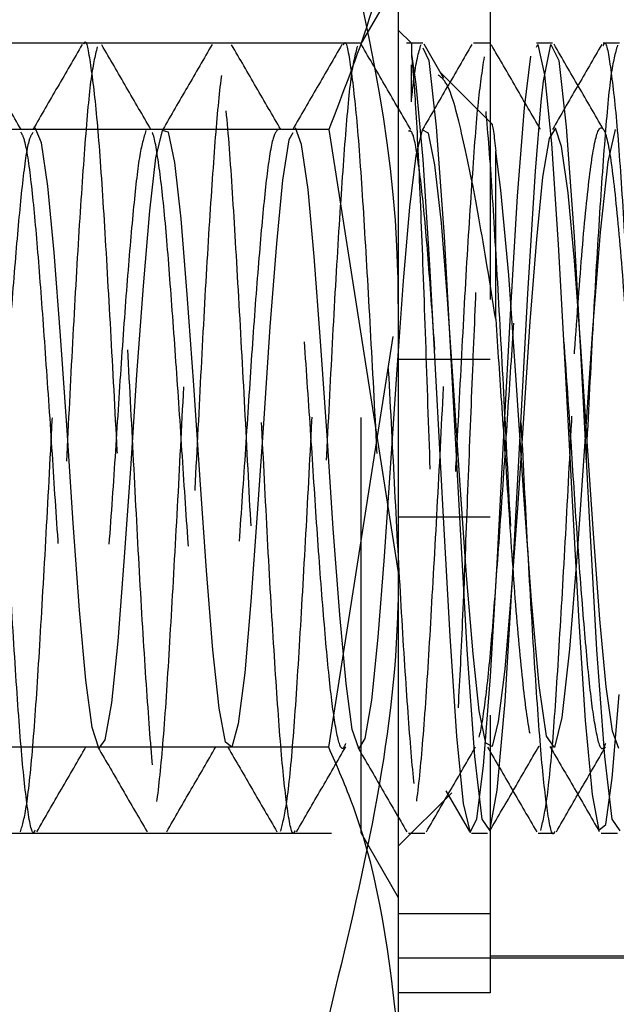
# Model space of a CAD drawing. Header units: inches. Extents: x 1772 to 2706, y -534 to -52.
# Tile 209 of 256: x 1873.537 to 1873.681, y -381.462 to -381.225. Entities that reach past the tile are written whole.
import ezdxf

# ---------------------------------------------------------------- set-up
doc = ezdxf.new("R2010")
doc.units = ezdxf.units.IN
doc.header["$LTSCALE"] = 0.5
doc.header["$MEASUREMENT"] = 0
doc.linetypes.add('HIDDEN', pattern=[0.225, 0.15, -0.075])
doc.layers.add('SID-M-H', color=4, linetype='HIDDEN')
doc.layers.add('SID-M-S', color=105, linetype='Continuous')

msp = doc.modelspace()

# ---------------------------------------------------------------- linework, layer by layer
at = {"layer": 'SID-M-H'}
for p, q in [((1873.65049, -381.19262), (1873.65049, -381.45942)), ((1873.62841, -381.21552), (1873.61946, -381.23102)), ((1873.63155, -381.23102), (1873.62841, -381.22788)), ((1873.61946, -381.23102), (1873.51236, -381.23102)), ((1873.61946, -381.42102), (1873.61946, -381.23102)), ((1873.63428, -381.23102), (1873.63037, -381.23102)), ((1873.6394, -381.23948), (1873.63462, -381.23124)), ((1873.65038, -381.23102), (1873.64647, -381.23102)), ((1873.66163, -381.23191), (1873.66199, -381.23129)), ((1873.66199, -381.23129), (1873.66361, -381.23856)), ((1873.66334, -381.2401), (1873.66514, -381.23128)), ((1873.66514, -381.23128), (1873.66701, -381.23518)), ((1873.68162, -381.23102), (1873.67773, -381.23102)), ((1873.63155, -381.23361), (1873.63263, -381.24081)), ((1873.63427, -381.23207), (1873.63576, -381.23518)), ((1873.63576, -381.23518), (1873.63755, -381.25112)), ((1873.65875, -381.24654), (1873.66032, -381.23411)), ((1873.66701, -381.23518), (1873.6688, -381.25112)), ((1873.65088, -381.25035), (1873.63859, -381.23806)), ((1873.66361, -381.23856), (1873.66523, -381.25512)), ((1873.63263, -381.24081), (1873.63428, -381.25895)), ((1873.6628, -381.24511), (1873.66334, -381.2401)), ((1873.6614, -381.26176), (1873.6628, -381.24511)), ((1873.65707, -381.26777), (1873.65875, -381.24654)), ((1873.54253, -381.25496), (1873.54106, -381.25132)), ((1873.57159, -381.252), (1873.57001, -381.25859)), ((1873.57308, -381.2524), (1873.57159, -381.252)), ((1873.57461, -381.25966), (1873.57308, -381.2524)), ((1873.60302, -381.25252), (1873.60209, -381.25426)), ((1873.60512, -381.25537), (1873.60365, -381.25135)), ((1873.63418, -381.25183), (1873.6326, -381.25804)), ((1873.63566, -381.25262), (1873.63418, -381.25183)), ((1873.6372, -381.26027), (1873.63566, -381.25262)), ((1873.63755, -381.25112), (1873.63944, -381.27748)), ((1873.66623, -381.25139), (1873.66468, -381.2539)), ((1873.66771, -381.25581), (1873.66623, -381.25139)), ((1873.6688, -381.25112), (1873.67069, -381.27748)), ((1873.68059, -381.25176), (1873.6788, -381.25956)), ((1873.54411, -381.26538), (1873.54253, -381.25496)), ((1873.60209, -381.25426), (1873.60055, -381.26391)), ((1873.66468, -381.2539), (1873.66313, -381.2632)), ((1873.66523, -381.25512), (1873.6669, -381.27945)), ((1873.60669, -381.26615), (1873.60512, -381.25537)), ((1873.65184, -381.29737), (1873.65184, -381.25698)), ((1873.65309, -381.26635), (1873.65184, -381.25698)), ((1873.66928, -381.26695), (1873.66771, -381.25581)), ((1873.57001, -381.25859), (1873.56854, -381.27128)), ((1873.57617, -381.27326), (1873.57461, -381.25966)), ((1873.6326, -381.25804), (1873.63112, -381.27041)), ((1873.63428, -381.25895), (1873.63593, -381.28427)), ((1873.6788, -381.25956), (1873.67694, -381.27644)), ((1873.63876, -381.27418), (1873.6372, -381.26027)), ((1873.65958, -381.2912), (1873.6614, -381.26176)), ((1873.60055, -381.26391), (1873.59907, -381.27919)), ((1873.66313, -381.2632), (1873.66166, -381.27817)), ((1873.54561, -381.28132), (1873.54411, -381.26538)), ((1873.60819, -381.28234), (1873.60669, -381.26615)), ((1873.65498, -381.28677), (1873.65309, -381.26635)), ((1873.67078, -381.28338), (1873.66928, -381.26695)), ((1873.65548, -381.29478), (1873.65707, -381.26777)), ((1873.56854, -381.27128), (1873.56698, -381.28932)), ((1873.63112, -381.27041), (1873.62957, -381.28818)), ((1873.57764, -381.29144), (1873.57617, -381.27326)), ((1873.64023, -381.2926), (1873.63876, -381.27418)), ((1873.67694, -381.27644), (1873.67512, -381.2998)), ((1873.63944, -381.27748), (1873.64121, -381.30982)), ((1873.66166, -381.27817), (1873.66008, -381.29798)), ((1873.67069, -381.27748), (1873.67246, -381.30982)), ((1873.59907, -381.27919), (1873.59749, -381.29919)), ((1873.6669, -381.27945), (1873.66847, -381.30823)), ((1873.54713, -381.30142), (1873.54561, -381.28132)), ((1873.60972, -381.30267), (1873.60819, -381.28234)), ((1873.67231, -381.30392), (1873.67078, -381.28338)), ((1873.63593, -381.28427), (1873.63751, -381.3137)), ((1873.62957, -381.28818), (1873.62802, -381.30951)), ((1873.65675, -381.31203), (1873.65498, -381.28677)), ((1873.56698, -381.28932), (1873.56544, -381.31077)), ((1873.57921, -381.31328), (1873.57764, -381.29144)), ((1873.6418, -381.31458), (1873.64023, -381.2926)), ((1873.65774, -381.32542), (1873.65958, -381.2912)), ((1873.61166, -381.40031), (1873.62841, -381.29368)), ((1873.65383, -381.32542), (1873.65548, -381.29478)), ((1873.59749, -381.29919), (1873.59601, -381.32127)), ((1873.66008, -381.29798), (1873.65859, -381.31999)), ((1873.67512, -381.2998), (1873.67328, -381.32683)), ((1873.5487, -381.32411), (1873.54713, -381.30142)), ((1873.61128, -381.3254), (1873.60972, -381.30267)), ((1873.67387, -381.3267), (1873.67231, -381.30392)), ((1873.65049, -381.30705), (1873.62841, -381.30705)), ((1873.62802, -381.30951), (1873.62655, -381.33205)), ((1873.66847, -381.30823), (1873.67015, -381.33954)), ((1873.56544, -381.31077), (1873.56396, -381.33335)), ((1873.64121, -381.30982), (1873.6431, -381.34498)), ((1873.65864, -381.33969), (1873.65675, -381.31203)), ((1873.67246, -381.30982), (1873.67435, -381.34498)), ((1873.58073, -381.33605), (1873.57921, -381.31328)), ((1873.63751, -381.3137), (1873.6392, -381.34498)), ((1873.64331, -381.33731), (1873.6418, -381.31458)), ((1873.59601, -381.32127), (1873.59446, -381.34411)), ((1873.65859, -381.31999), (1873.65705, -381.34283)), ((1873.55017, -381.34648), (1873.5487, -381.32411)), ((1873.61275, -381.34772), (1873.61128, -381.3254)), ((1873.65218, -381.35616), (1873.65383, -381.32542)), ((1873.6559, -381.35976), (1873.65774, -381.32542)), ((1873.67328, -381.32683), (1873.67144, -381.35371)), ((1873.67534, -381.34896), (1873.67387, -381.3267)), ((1873.56396, -381.33335), (1873.56238, -381.3557)), ((1873.62655, -381.33205), (1873.62497, -381.3545)), ((1873.58223, -381.35786), (1873.58073, -381.33605)), ((1873.64482, -381.35905), (1873.64331, -381.33731)), ((1873.66042, -381.36499), (1873.65864, -381.33969)), ((1873.67015, -381.33954), (1873.67174, -381.36882)), ((1873.65705, -381.34283), (1873.6555, -381.36417)), ((1873.59446, -381.34411), (1873.59291, -381.36528)), ((1873.65049, -381.34499), (1873.62841, -381.34499)), ((1873.6392, -381.34498), (1873.64077, -381.37362)), ((1873.6431, -381.34498), (1873.64488, -381.37694)), ((1873.67435, -381.34498), (1873.67613, -381.37694)), ((1873.55173, -381.36739), (1873.55017, -381.34648)), ((1873.61432, -381.36848), (1873.61275, -381.34772)), ((1873.67691, -381.36956), (1873.67534, -381.34896)), ((1873.62497, -381.3545), (1873.62348, -381.37388)), ((1873.67144, -381.35371), (1873.66962, -381.3768)), ((1873.56238, -381.3557), (1873.5609, -381.37486)), ((1873.6506, -381.38332), (1873.65218, -381.35616)), ((1873.58381, -381.37696), (1873.58223, -381.35786)), ((1873.64639, -381.3779), (1873.64482, -381.35905)), ((1873.65408, -381.38939), (1873.6559, -381.35976)), ((1873.6555, -381.36417), (1873.65403, -381.38161)), ((1873.59291, -381.36528), (1873.59144, -381.38248)), ((1873.6623, -381.38549), (1873.66042, -381.36499)), ((1873.55326, -381.38425), (1873.55173, -381.36739)), ((1873.61584, -381.38504), (1873.61432, -381.36848)), ((1873.67174, -381.36882), (1873.67339, -381.39394)), ((1873.67842, -381.38581), (1873.67691, -381.36956)), ((1873.64077, -381.37362), (1873.64244, -381.39772)), ((1873.5609, -381.37486), (1873.55936, -381.3897)), ((1873.62348, -381.37388), (1873.62195, -381.389)), ((1873.58528, -381.39095), (1873.58381, -381.37696)), ((1873.64488, -381.37694), (1873.64676, -381.40262)), ((1873.64786, -381.39158), (1873.64639, -381.3779)), ((1873.66962, -381.3768), (1873.66776, -381.39319)), ((1873.67613, -381.37694), (1873.67801, -381.40262)), ((1873.59144, -381.38248), (1873.58986, -381.39472)), ((1873.65403, -381.38161), (1873.65245, -381.39419)), ((1873.55475, -381.39561), (1873.55326, -381.38425)), ((1873.61734, -381.39608), (1873.61584, -381.38504)), ((1873.64892, -381.40484), (1873.6506, -381.38332)), ((1873.66409, -381.39772), (1873.6623, -381.38549)), ((1873.67993, -381.39652), (1873.67842, -381.38581)), ((1873.67988, -381.40778), (1873.68155, -381.38765)), ((1873.55936, -381.3897), (1873.5578, -381.39856)), ((1873.62195, -381.389), (1873.62039, -381.39824)), ((1873.65222, -381.41073), (1873.65408, -381.38939)), ((1873.58684, -381.39911), (1873.58528, -381.39095)), ((1873.64943, -381.39937), (1873.64786, -381.39158)), ((1873.58986, -381.39472), (1873.58837, -381.40036)), ((1873.65245, -381.39419), (1873.65095, -381.40022)), ((1873.66776, -381.39319), (1873.66596, -381.40044)), ((1873.67339, -381.39394), (1873.67503, -381.41174)), ((1873.55633, -381.40058), (1873.55475, -381.39561)), ((1873.61892, -381.40065), (1873.61734, -381.39608)), ((1873.6815, -381.4007), (1873.67993, -381.39652)), ((1873.5578, -381.39856), (1873.55633, -381.40058)), ((1873.58837, -381.40036), (1873.58684, -381.39911)), ((1873.62039, -381.39824), (1873.61892, -381.40065)), ((1873.64244, -381.39772), (1873.64405, -381.41393)), ((1873.65095, -381.40022), (1873.64943, -381.39937)), ((1873.66596, -381.40044), (1873.66409, -381.39772)), ((1873.58441, -381.40031), (1873.52193, -381.40031)), ((1873.61166, -381.40031), (1873.58448, -381.40031)), ((1873.64676, -381.40262), (1873.64854, -381.41763)), ((1873.67801, -381.40262), (1873.67979, -381.41763)), ((1873.64734, -381.41762), (1873.64892, -381.40484)), ((1873.67831, -381.41892), (1873.67988, -381.40778)), ((1873.62841, -381.42416), (1873.64126, -381.41131)), ((1873.63986, -381.41085), (1873.64551, -381.42061)), ((1873.65043, -381.42051), (1873.65222, -381.41073)), ((1873.67503, -381.41174), (1873.67663, -381.42033)), ((1873.64405, -381.41393), (1873.64567, -381.42084)), ((1873.64567, -381.42084), (1873.64734, -381.41762)), ((1873.64854, -381.41763), (1873.65043, -381.42051)), ((1873.67979, -381.41763), (1873.68168, -381.42051)), ((1873.51236, -381.42102), (1873.61946, -381.42102)), ((1873.61946, -381.42102), (1873.62841, -381.43652)), ((1873.63085, -381.42102), (1873.63475, -381.42102)), ((1873.646, -381.42102), (1873.6499, -381.42102)), ((1873.66209, -381.42102), (1873.66601, -381.42102)), ((1873.67663, -381.42033), (1873.67831, -381.41892)), ((1873.65049, -381.44045), (1873.62841, -381.44045)), ((1873.62841, -381.45102), (1873.92854, -381.45102)), ((1873.65049, -381.45052), (1873.68362, -381.45052)), ((1873.65049, -381.45942), (1873.62841, -381.45942))]:
    msp.add_line(p, q, dxfattribs=at)
for points, knots in [([(1873.62841, -381.29368), (1873.62839, -381.29115), (1873.62815, -381.25514), (1873.61961, -381.21986), (1873.61166, -381.18705)], [0, 0, 0, 0, 0.0701975, 1, 1, 1, 1]), ([(1873.541, -381.42032), (1873.5409, -381.42053), (1873.54031, -381.42185), (1873.53911, -381.41551), (1873.53764, -381.40132), (1873.53611, -381.37937), (1873.53453, -381.35265), (1873.53309, -381.32333), (1873.53149, -381.29435), (1873.52999, -381.26833), (1873.52849, -381.24742), (1873.52688, -381.23495), (1873.52593, -381.22965), (1873.5254, -381.23112), (1873.52539, -381.23117)], [0, 0, 0, 0, 0.019637, 0.1183848, 0.2154171, 0.3131336, 0.4116648, 0.508141, 0.6067916, 0.7042065, 0.8015261, 0.9002047, 0.9966924, 1, 1, 1, 1]), ([(1873.53763, -381.25176), (1873.53566, -381.24836), (1873.53171, -381.24156), (1873.52777, -381.23476), (1873.5258, -381.23137)], [0, 0, 0, 0, 0.500498, 1, 1, 1, 1]), ([(1873.55234, -381.23131), (1873.55036, -381.23472), (1873.54642, -381.24152), (1873.54247, -381.24831), (1873.5405, -381.25171)], [0, 0, 0, 0, 0.500976, 1, 1, 1, 1]), ([(1873.55273, -381.23117), (1873.55275, -381.23112), (1873.55328, -381.22965), (1873.55423, -381.23495), (1873.55584, -381.24742), (1873.55733, -381.26833), (1873.55883, -381.29434), (1873.56043, -381.32333), (1873.56187, -381.35264), (1873.56346, -381.37941), (1873.56498, -381.4012), (1873.56646, -381.41599), (1873.56806, -381.42232), (1873.56951, -381.41968), (1873.57108, -381.40831), (1873.57263, -381.3892), (1873.57408, -381.36418), (1873.57569, -381.33569), (1873.57715, -381.30619), (1873.5787, -381.27857), (1873.58027, -381.25543), (1873.58171, -381.23882), (1873.58332, -381.23041), (1873.5848, -381.23093), (1873.58632, -381.24032), (1873.58791, -381.25772), (1873.58934, -381.28155), (1873.59094, -381.30944), (1873.59245, -381.33897), (1873.59394, -381.36727), (1873.59554, -381.39172), (1873.59698, -381.40978), (1873.5984, -381.42001), (1873.59925, -381.42003), (1873.5996, -381.42004)], [0, 0, 0, 0, 0.001102, 0.033261, 0.066151, 0.098587, 0.131055, 0.163935, 0.196091, 0.228931, 0.261499, 0.29384, 0.326752, 0.358937, 0.391707, 0.424388, 0.456633, 0.489556, 0.521804, 0.554482, 0.587254, 0.619438, 0.652349, 0.684693, 0.717258, 0.7501, 0.782255, 0.815134, 0.847606, 0.880039, 0.912929, 0.945089, 0.977913, 1, 1, 1, 1]), ([(1873.60351, -381.42048), (1873.60343, -381.42065), (1873.60286, -381.42204), (1873.6017, -381.41606), (1873.60022, -381.40238), (1873.5987, -381.38075), (1873.59711, -381.35427), (1873.59567, -381.32501), (1873.59408, -381.29594), (1873.59257, -381.26964), (1873.59108, -381.24858), (1873.58948, -381.23483), (1873.58804, -381.22956), (1873.58646, -381.23329), (1873.58492, -381.24573), (1873.58346, -381.26567), (1873.58185, -381.29117), (1873.5804, -381.32003), (1873.57884, -381.34941), (1873.57728, -381.37659), (1873.57583, -381.39909), (1873.57422, -381.4147), (1873.57275, -381.42205), (1873.57122, -381.42045), (1873.56964, -381.40999), (1873.5682, -381.39167), (1873.5666, -381.36728), (1873.5651, -381.33897), (1873.5636, -381.30944), (1873.562, -381.28156), (1873.56056, -381.25765), (1873.55897, -381.24058), (1873.55768, -381.23151), (1873.5569, -381.23195), (1873.55662, -381.23211)], [0, 0, 0, 0, 0.004695, 0.037595, 0.069994, 0.102502, 0.13537, 0.167524, 0.200381, 0.232914, 0.26529, 0.298196, 0.33037, 0.363163, 0.395814, 0.428085, 0.461008, 0.493235, 0.525942, 0.558691, 0.59089, 0.623808, 0.656122, 0.688722, 0.721547, 0.753708, 0.786599, 0.819032, 0.851506, 0.884385, 0.916541, 0.949384, 0.98195, 1, 1, 1, 1]), ([(1873.56888, -381.25176), (1873.56691, -381.24836), (1873.56296, -381.24156), (1873.55902, -381.23476), (1873.55705, -381.23137)], [0, 0, 0, 0, 0.500439, 1, 1, 1, 1]), ([(1873.58359, -381.23131), (1873.58161, -381.23472), (1873.57767, -381.24152), (1873.57372, -381.24831), (1873.57175, -381.25171)], [0, 0, 0, 0, 0.500913, 1, 1, 1, 1]), ([(1873.60013, -381.25176), (1873.59816, -381.24836), (1873.59421, -381.24156), (1873.59027, -381.23476), (1873.5883, -381.23137)], [0, 0, 0, 0, 0.5003806, 1, 1, 1, 1]), ([(1873.61484, -381.23131), (1873.61286, -381.23472), (1873.60892, -381.24152), (1873.60497, -381.24831), (1873.603, -381.25171)], [0, 0, 0, 0, 0.500849, 1, 1, 1, 1]), ([(1873.61523, -381.23139), (1873.61527, -381.23127), (1873.61583, -381.22983), (1873.61682, -381.23543), (1873.61843, -381.24842), (1873.61991, -381.26968), (1873.62143, -381.29593), (1873.62302, -381.32502), (1873.62445, -381.35426), (1873.62605, -381.38079), (1873.62756, -381.40224), (1873.62905, -381.41658), (1873.63065, -381.42242), (1873.63209, -381.41926), (1873.63367, -381.40742), (1873.63521, -381.38792), (1873.63667, -381.36263), (1873.63828, -381.33402), (1873.63973, -381.30455), (1873.64129, -381.27712), (1873.64285, -381.25429), (1873.6443, -381.23812), (1873.64591, -381.2302), (1873.64737, -381.23123), (1873.64891, -381.2411), (1873.65049, -381.25892), (1873.65193, -381.28305), (1873.65353, -381.31109), (1873.65502, -381.34063), (1873.65653, -381.36877), (1873.65813, -381.39295), (1873.65956, -381.41057), (1873.66096, -381.42026), (1873.66178, -381.42005), (1873.66209, -381.41997)], [0, 0, 0, 0, 0.002929, 0.035102, 0.068008, 0.100383, 0.132916, 0.165773, 0.197926, 0.230794, 0.263301, 0.2957, 0.3286, 0.360767, 0.393574, 0.426204, 0.458491, 0.491412, 0.523626, 0.556351, 0.589083, 0.621292, 0.654213, 0.686507, 0.719129, 0.751941, 0.784106, 0.817004, 0.849411, 0.88191, 0.91478, 0.946934, 0.979787, 1, 1, 1, 1]), ([(1873.63138, -381.25176), (1873.62941, -381.24836), (1873.62546, -381.24156), (1873.62152, -381.23476), (1873.61955, -381.23137)], [0, 0, 0, 0, 0.500322, 1, 1, 1, 1]), ([(1873.63155, -381.23109), (1873.63155, -381.23107), (1873.63155, -381.23099), (1873.63155, -381.23156), (1873.63155, -381.23283), (1873.63155, -381.23361)], [0, 0, 0, 0, 0.108118, 0.460333, 1, 1, 1, 1]), ([(1873.63155, -381.24511), (1873.63173, -381.24335), (1873.6325, -381.2358), (1873.63329, -381.23324), (1873.63389, -381.23128)], [0, 0, 0, 0, 0.23299, 1, 1, 1, 1]), ([(1873.64609, -381.23131), (1873.64412, -381.23472), (1873.64017, -381.24151), (1873.63622, -381.24831), (1873.63425, -381.25171)], [0, 0, 0, 0, 0.500785, 1, 1, 1, 1]), ([(1873.66263, -381.25176), (1873.66066, -381.24836), (1873.65671, -381.24156), (1873.65277, -381.23476), (1873.6508, -381.23137)], [0, 0, 0, 0, 0.500263, 1, 1, 1, 1]), ([(1873.66553, -381.23102), (1873.66488, -381.23102), (1873.66357, -381.23102), (1873.66227, -381.23102), (1873.66162, -381.23102)], [0, 0, 0, 0, 0.500137, 1, 1, 1, 1]), ([(1873.67734, -381.23131), (1873.67537, -381.23472), (1873.67142, -381.24151), (1873.66747, -381.24831), (1873.6655, -381.25171)], [0, 0, 0, 0, 0.500721, 1, 1, 1, 1]), ([(1873.67771, -381.25164), (1873.67574, -381.24824), (1873.67179, -381.24144), (1873.66784, -381.23464), (1873.66587, -381.23124)], [0, 0, 0, 0, 0.499802, 1, 1, 1, 1]), ([(1873.68114, -381.23149), (1873.68061, -381.23335), (1873.67955, -381.23703), (1873.67809, -381.25328), (1873.67654, -381.27566), (1873.67497, -381.30292), (1873.67353, -381.33234), (1873.67192, -381.36106), (1873.67044, -381.38668), (1873.66892, -381.40627), (1873.66753, -381.41802), (1873.66673, -381.4192), (1873.66643, -381.41965)], [0, 0, 0, 0, 0.104993, 0.207815, 0.312048, 0.416542, 0.519186, 0.624148, 0.72727, 0.831148, 0.935869, 1, 1, 1, 1]), ([(1873.67773, -381.23158), (1873.6778, -381.2314), (1873.67839, -381.23001), (1873.6794, -381.23593), (1873.68102, -381.24945), (1873.68249, -381.27105), (1873.68402, -381.29753), (1873.6856, -381.3267), (1873.68704, -381.35586), (1873.68864, -381.38216), (1873.69014, -381.40325), (1873.69164, -381.41715), (1873.69324, -381.42248), (1873.69467, -381.41881), (1873.69626, -381.4065), (1873.69779, -381.38662), (1873.69926, -381.36108), (1873.70087, -381.33234), (1873.70231, -381.30291), (1873.70388, -381.27569), (1873.70543, -381.25317), (1873.70689, -381.23743), (1873.7085, -381.23002), (1873.70996, -381.23156), (1873.7115, -381.24191), (1873.71308, -381.26014), (1873.71452, -381.28456), (1873.71612, -381.31275), (1873.7176, -381.34229), (1873.71912, -381.37027), (1873.72071, -381.39416), (1873.72215, -381.41134), (1873.72352, -381.4205), (1873.72431, -381.42008), (1873.72459, -381.41993)], [0, 0, 0, 0, 0.004756, 0.036951, 0.069868, 0.102189, 0.134781, 0.167611, 0.19977, 0.232659, 0.265101, 0.297565, 0.330447, 0.362604, 0.395443, 0.428017, 0.460354, 0.493268, 0.525456, 0.558223, 0.590909, 0.623152, 0.656076, 0.688328, 0.721003, 0.753779, 0.785961, 0.818873, 0.851222, 0.883784, 0.916629, 0.948784, 0.981662, 1, 1, 1, 1]), ([(1873.53751, -381.4207), (1873.53799, -381.41906), (1873.53898, -381.41575), (1873.54058, -381.40007), (1873.54204, -381.37804), (1873.54359, -381.35103), (1873.54516, -381.32171), (1873.5466, -381.29276), (1873.54821, -381.26693), (1873.54968, -381.24687), (1873.55107, -381.23437), (1873.55196, -381.23288), (1873.55233, -381.23225)], [0, 0, 0, 0, 0.1020602, 0.206193, 0.3081311, 0.4115719, 0.5151609, 0.6169977, 0.7211129, 0.8233279, 0.926429, 1, 1, 1, 1]), ([(1873.55596, -381.23188), (1873.55543, -381.23408), (1873.55437, -381.23843), (1873.55292, -381.25553), (1873.55136, -381.27855), (1873.54981, -381.3062), (1873.54835, -381.3357), (1873.54674, -381.36416), (1873.54528, -381.38928), (1873.54373, -381.40802), (1873.54242, -381.41868), (1873.54167, -381.41936), (1873.54142, -381.41958)], [0, 0, 0, 0, 0.1062136, 0.2100772, 0.3158401, 0.4212983, 0.5253699, 0.6316198, 0.7356835, 0.8411519, 0.9469067, 1, 1, 1, 1]), ([(1873.60009, -381.42055), (1873.60058, -381.41875), (1873.60157, -381.4151), (1873.60317, -381.39898), (1873.60462, -381.37662), (1873.60618, -381.3494), (1873.60774, -381.32003), (1873.60919, -381.29119), (1873.6108, -381.26561), (1873.61226, -381.24595), (1873.61363, -381.23403), (1873.61449, -381.23282), (1873.61483, -381.23234)], [0, 0, 0, 0, 0.102796, 0.207516, 0.309948, 0.414128, 0.518177, 0.620698, 0.725433, 0.828093, 0.931963, 1, 1, 1, 1]), ([(1873.61855, -381.23167), (1873.61802, -381.2337), (1873.61696, -381.23772), (1873.61551, -381.2544), (1873.61395, -381.27709), (1873.61239, -381.30456), (1873.61094, -381.33402), (1873.60933, -381.36261), (1873.60786, -381.38799), (1873.60633, -381.40716), (1873.60497, -381.41836), (1873.6042, -381.41927), (1873.60393, -381.4196)], [0, 0, 0, 0, 0.105608, 0.208936, 0.313937, 0.418918, 0.52226, 0.62787, 0.731448, 0.836124, 0.941368, 1, 1, 1, 1]), ([(1873.64905, -381.2343), (1873.64853, -381.23769), (1873.6475, -381.24442), (1873.64605, -381.26447), (1873.64444, -381.28958), (1873.64298, -381.31836), (1873.64143, -381.34778), (1873.63986, -381.37515), (1873.63842, -381.39798), (1873.63681, -381.41402), (1873.63533, -381.42187), (1873.63381, -381.42078), (1873.63222, -381.41081), (1873.63078, -381.39289), (1873.62919, -381.36879), (1873.62768, -381.34063), (1873.62619, -381.31109), (1873.62459, -381.28306), (1873.62315, -381.25886), (1873.62157, -381.24134), (1873.62023, -381.23175), (1873.61943, -381.23197), (1873.61912, -381.23206)], [0, 0, 0, 0, 0.051198, 0.101662, 0.153208, 0.203723, 0.254855, 0.306189, 0.356566, 0.408088, 0.458763, 0.509713, 0.56115, 0.611492, 0.662956, 0.713838, 0.764577, 0.816084, 0.866444, 0.917816, 0.968891, 1, 1, 1, 1]), ([(1873.63155, -381.23361), (1873.63184, -381.23674), (1873.63247, -381.24353), (1873.63353, -381.26448), (1873.63458, -381.29241), (1873.63566, -381.32369), (1873.63677, -381.35451), (1873.63779, -381.38132), (1873.63893, -381.40114), (1873.63994, -381.41199), (1873.64107, -381.41264), (1873.64211, -381.40345), (1873.6432, -381.38558), (1873.6443, -381.36131), (1873.64534, -381.33374), (1873.64647, -381.30582), (1873.64748, -381.28144), (1873.64842, -381.26479), (1873.64893, -381.25997), (1873.64908, -381.25849)], [0, 0, 0, 0, 0.056989, 0.1235, 0.189028, 0.254471, 0.318261, 0.382083, 0.444536, 0.5066, 0.567856, 0.628172, 0.688228, 0.746805, 0.805424, 0.862482, 0.91934, 0.975196, 1, 1, 1, 1]), ([(1873.66601, -381.42067), (1873.66596, -381.42079), (1873.66542, -381.42222), (1873.66429, -381.41657), (1873.66279, -381.40341), (1873.6613, -381.38212), (1873.6597, -381.35588), (1873.65826, -381.32669), (1873.65667, -381.29755), (1873.65514, -381.27097), (1873.65367, -381.24974), (1873.65214, -381.23551), (1873.65123, -381.23302), (1873.65081, -381.23188)], [0, 0, 0, 0, 0.008795, 0.110226, 0.210366, 0.31044, 0.41189, 0.511091, 0.612358, 0.712894, 0.812593, 0.914131, 1, 1, 1, 1]), ([(1873.66267, -381.42038), (1873.66316, -381.41841), (1873.66416, -381.41443), (1873.66576, -381.39787), (1873.6672, -381.37518), (1873.66878, -381.34778), (1873.67032, -381.31835), (1873.67178, -381.28963), (1873.67339, -381.2643), (1873.67484, -381.24505), (1873.67619, -381.23369), (1873.67702, -381.23276), (1873.67732, -381.23241)], [0, 0, 0, 0, 0.1035619, 0.2088548, 0.3118067, 0.4167154, 0.5212105, 0.6244447, 0.7297869, 0.8329169, 0.9375465, 1, 1, 1, 1]), ([(1873.63155, -381.24511), (1873.63155, -381.2438), (1873.63155, -381.24118), (1873.63155, -381.23823), (1873.63155, -381.23679), (1873.63155, -381.23619)], [0, 0, 0, 0, 0.370568, 0.741137, 1, 1, 1, 1]), ([(1873.65184, -381.29737), (1873.65049, -381.28892), (1873.64779, -381.272), (1873.6438, -381.25269), (1873.64074, -381.24084), (1873.63878, -381.23923), (1873.63803, -381.23862)], [0, 0, 0, 0, 0.276378, 0.55275, 0.828787, 1, 1, 1, 1]), ([(1873.65061, -381.25062), (1873.65066, -381.25049), (1873.65107, -381.24948), (1873.65148, -381.25347), (1873.65184, -381.25698)], [0, 0, 0, 0, 0.121289, 1, 1, 1, 1]), ([(1873.54053, -381.25246), (1873.54018, -381.25293), (1873.53932, -381.25409), (1873.53796, -381.2638), (1873.53649, -381.27955), (1873.53488, -381.29987), (1873.53344, -381.32263), (1873.53187, -381.34569), (1873.53032, -381.3669), (1873.52887, -381.38434), (1873.52726, -381.39626), (1873.5258, -381.40165), (1873.52425, -381.39999), (1873.52268, -381.39138), (1873.52124, -381.37666), (1873.51963, -381.35727), (1873.51815, -381.33489), (1873.51663, -381.31169), (1873.51504, -381.28988), (1873.5136, -381.27138), (1873.51201, -381.25803), (1873.5105, -381.25104), (1873.50901, -381.25103), (1873.50741, -381.25803), (1873.50597, -381.27142), (1873.50439, -381.28987), (1873.50285, -381.31173), (1873.50138, -381.33494), (1873.49978, -381.35724), (1873.49833, -381.3767), (1873.49677, -381.3914), (1873.49521, -381.39997), (1873.49376, -381.40165), (1873.49215, -381.39628), (1873.49068, -381.3843), (1873.48915, -381.3669), (1873.48757, -381.34568), (1873.48613, -381.32258), (1873.48452, -381.29988), (1873.48304, -381.27957), (1873.48152, -381.26359), (1873.47993, -381.25349), (1873.47849, -381.25014), (1873.4769, -381.25387), (1873.47538, -381.26439), (1873.4739, -381.28065), (1873.4723, -381.3011), (1873.47086, -381.32396), (1873.46928, -381.34696), (1873.46774, -381.36801), (1873.46628, -381.38517), (1873.46467, -381.39675), (1873.46322, -381.40175), (1873.46166, -381.39968), (1873.46009, -381.3907), (1873.45865, -381.37567), (1873.45704, -381.35607), (1873.45557, -381.33358), (1873.45404, -381.3104), (1873.45246, -381.28872), (1873.45102, -381.27047), (1873.44942, -381.25746), (1873.44792, -381.25085), (1873.44642, -381.25124), (1873.44482, -381.25863), (1873.44338, -381.27235), (1873.4418, -381.29103), (1873.44027, -381.31303), (1873.43879, -381.33625), (1873.43719, -381.35844), (1873.43574, -381.37767), (1873.43417, -381.39206), (1873.43262, -381.40026), (1873.43117, -381.40154), (1873.42956, -381.39577), (1873.4281, -381.38344), (1873.42655, -381.36578), (1873.42498, -381.3444), (1873.42354, -381.32126), (1873.42193, -381.29865), (1873.42046, -381.27853), (1873.41893, -381.26285), (1873.41734, -381.25312), (1873.41591, -381.25017), (1873.41431, -381.2543), (1873.41281, -381.26517), (1873.41131, -381.28171), (1873.40971, -381.30235), (1873.40827, -381.32528), (1873.40669, -381.34822), (1873.40516, -381.36911), (1873.40369, -381.38599), (1873.40208, -381.39721), (1873.40063, -381.40182), (1873.39907, -381.39935), (1873.39751, -381.39), (1873.39606, -381.37466), (1873.39445, -381.35485), (1873.39299, -381.33226), (1873.39145, -381.30911), (1873.38987, -381.28757), (1873.38843, -381.26958), (1873.38683, -381.25691), (1873.38534, -381.25068), (1873.38383, -381.25147), (1873.38223, -381.25925), (1873.3808, -381.27329), (1873.3792, -381.2922), (1873.37769, -381.31433), (1873.3762, -381.33755), (1873.3746, -381.35962), (1873.37316, -381.37866), (1873.37158, -381.39261), (1873.37007, -381.40076), (1873.3691, -381.40039), (1873.36862, -381.4002)], [0, 0, 0, 0, 0.005874, 0.014762, 0.023574, 0.03255, 0.041329, 0.050259, 0.059176, 0.067964, 0.076941, 0.085739, 0.094643, 0.103585, 0.112357, 0.12133, 0.130157, 0.139028, 0.147987, 0.156754, 0.165717, 0.174579, 0.183415, 0.192385, 0.201156, 0.210102, 0.218998, 0.227803, 0.23678, 0.245562, 0.254486, 0.263411, 0.272193, 0.28117, 0.289975, 0.298871, 0.307817, 0.316588, 0.325558, 0.334394, 0.343256, 0.352219, 0.360986, 0.369945, 0.378817, 0.387643, 0.396616, 0.405389, 0.41433, 0.423234, 0.432032, 0.441009, 0.449797, 0.458714, 0.467645, 0.476423, 0.485399, 0.494211, 0.503099, 0.51205, 0.520818, 0.529787, 0.538631, 0.547484, 0.55645, 0.565218, 0.574172, 0.583053, 0.591871, 0.600846, 0.609622, 0.618557, 0.627469, 0.636261, 0.645238, 0.654031, 0.662942, 0.671878, 0.680653, 0.689628, 0.698447, 0.707326, 0.716282, 0.725049, 0.734015, 0.742869, 0.751712, 0.760681, 0.76945, 0.7784, 0.78729, 0.7961, 0.805076, 0.813855, 0.822785, 0.831703, 0.84049, 0.849467, 0.858266, 0.867169, 0.876111, 0.884883, 0.893856, 0.902684, 0.911554, 0.920514, 0.929281, 0.938243, 0.947107, 0.955941, 0.964912, 0.973682, 0.982628, 0.991525, 1, 1, 1, 1]), ([(1873.56768, -381.252), (1873.56715, -381.25372), (1873.56609, -381.25714), (1873.56464, -381.27059), (1873.56307, -381.28869), (1873.56152, -381.31044), (1873.56007, -381.33363), (1873.55846, -381.35603), (1873.557, -381.3757), (1873.55545, -381.39073), (1873.55388, -381.39967), (1873.55244, -381.40175), (1873.55083, -381.39677), (1873.54936, -381.38513), (1873.54783, -381.368), (1873.54624, -381.34696), (1873.54481, -381.3239), (1873.54321, -381.30113), (1873.54171, -381.28058), (1873.54021, -381.26451), (1873.53877, -381.2544), (1873.53793, -381.25298), (1873.53759, -381.25241)], [0, 0, 0, 0, 0.051292, 0.101444, 0.152517, 0.203443, 0.253696, 0.305006, 0.355255, 0.406186, 0.457255, 0.50741, 0.558703, 0.609101, 0.659856, 0.711036, 0.761144, 0.812386, 0.862984, 0.913532, 0.964789, 1, 1, 1, 1]), ([(1873.5996, -381.25161), (1873.59913, -381.25206), (1873.59814, -381.25301), (1873.59664, -381.26299), (1873.59518, -381.27854), (1873.59357, -381.29862), (1873.59212, -381.32131), (1873.59056, -381.34441), (1873.58899, -381.36578), (1873.58755, -381.38348), (1873.58594, -381.39575), (1873.58447, -381.40153), (1873.58294, -381.40027), (1873.58135, -381.39205), (1873.57992, -381.37764), (1873.57832, -381.35847), (1873.57682, -381.3362), (1873.57532, -381.31298), (1873.57372, -381.29106), (1873.57228, -381.27226), (1873.57069, -381.25884), (1873.5694, -381.25172), (1873.56863, -381.25206), (1873.56836, -381.25218)], [0, 0, 0, 0, 0.0448155, 0.0938172, 0.1422457, 0.1916568, 0.2400198, 0.2891061, 0.3382544, 0.386575, 0.4359787, 0.484472, 0.5333975, 0.5826606, 0.6309235, 0.6802869, 0.72896, 0.7776937, 0.8270393, 0.8752949, 0.9245853, 0.9734582, 1, 1, 1, 1]), ([(1873.61573, -381.39948), (1873.61549, -381.40002), (1873.61476, -381.40173), (1873.61342, -381.397), (1873.61194, -381.38601), (1873.61042, -381.36907), (1873.60883, -381.34823), (1873.60739, -381.32523), (1873.6058, -381.30238), (1873.60428, -381.28165), (1873.6028, -381.26527), (1873.60133, -381.25469), (1873.60046, -381.25302), (1873.60009, -381.25231)], [0, 0, 0, 0, 0.046903, 0.145508, 0.242605, 0.340031, 0.438536, 0.534896, 0.633372, 0.730872, 0.827898, 0.92652, 1, 1, 1, 1]), ([(1873.67822, -381.3995), (1873.67802, -381.40003), (1873.67731, -381.40181), (1873.67601, -381.39742), (1873.67451, -381.38682), (1873.67301, -381.37015), (1873.67142, -381.3495), (1873.66998, -381.32655), (1873.66839, -381.30362), (1873.66686, -381.28276), (1873.66539, -381.26592), (1873.66378, -381.25476), (1873.66234, -381.25021), (1873.66077, -381.25274), (1873.65922, -381.26216), (1873.65777, -381.27754), (1873.65616, -381.29739), (1873.6547, -381.31999), (1873.65315, -381.34313), (1873.65158, -381.36465), (1873.65014, -381.38261), (1873.64853, -381.39522), (1873.64705, -381.40139), (1873.64553, -381.40053), (1873.64394, -381.39269), (1873.6425, -381.3786), (1873.64091, -381.35965), (1873.6394, -381.33751), (1873.63791, -381.31428), (1873.63631, -381.29224), (1873.63487, -381.27321), (1873.63329, -381.25943), (1873.63196, -381.25191), (1873.63116, -381.25208), (1873.63086, -381.25215)], [0, 0, 0, 0, 0.013593, 0.046133, 0.078258, 0.110362, 0.142909, 0.174732, 0.20722, 0.239473, 0.271456, 0.304031, 0.335889, 0.368303, 0.400663, 0.432558, 0.46514, 0.497067, 0.529386, 0.561832, 0.593672, 0.626238, 0.658267, 0.69047, 0.722982, 0.7548, 0.787329, 0.819489, 0.851559, 0.884115, 0.915944, 0.948414, 0.980697, 1, 1, 1, 1]), ([(1873.65184, -381.29737), (1873.65232, -381.3044), (1873.65329, -381.31856), (1873.65496, -381.34281), (1873.65657, -381.36713), (1873.65851, -381.38753), (1873.66024, -381.39975), (1873.66216, -381.40204), (1873.66392, -381.3941), (1873.66581, -381.37706), (1873.66761, -381.35311), (1873.66946, -381.32555), (1873.6713, -381.29804), (1873.67311, -381.27428), (1873.67499, -381.25751), (1873.67676, -381.24991), (1873.67867, -381.25255), (1873.68041, -381.26508), (1873.68234, -381.28572), (1873.68407, -381.3119), (1873.68601, -381.33981), (1873.68774, -381.36603), (1873.68967, -381.38675), (1873.69141, -381.3994), (1873.69332, -381.40216), (1873.69509, -381.39468), (1873.69697, -381.37801), (1873.69878, -381.35431), (1873.70062, -381.32683), (1873.70248, -381.29925), (1873.70427, -381.27523), (1873.70616, -381.2581), (1873.70792, -381.25004), (1873.70984, -381.2522), (1873.71157, -381.26431), (1873.71351, -381.28462), (1873.71524, -381.31062), (1873.71717, -381.33854), (1873.7189, -381.36492), (1873.72083, -381.38596), (1873.72258, -381.39903), (1873.72448, -381.40226), (1873.72627, -381.39524), (1873.72813, -381.37895), (1873.72996, -381.35551), (1873.73178, -381.32811), (1873.73365, -381.30047), (1873.73543, -381.2762), (1873.73733, -381.2587), (1873.73908, -381.25019), (1873.74101, -381.25188), (1873.74274, -381.26356), (1873.74468, -381.28354), (1873.7464, -381.30935), (1873.74834, -381.33726), (1873.75007, -381.3638), (1873.75199, -381.38515), (1873.75375, -381.39863), (1873.75564, -381.40234), (1873.75744, -381.39578), (1873.75929, -381.37986), (1873.76113, -381.3567), (1873.76294, -381.3294), (1873.76482, -381.3017), (1873.76659, -381.27719), (1873.7685, -381.25933), (1873.77024, -381.25036), (1873.77218, -381.25157), (1873.7739, -381.26282), (1873.77584, -381.28246), (1873.77757, -381.30809), (1873.7795, -381.33597), (1873.78124, -381.36266), (1873.78315, -381.38432), (1873.78492, -381.39822), (1873.7868, -381.40239), (1873.78861, -381.3963), (1873.79045, -381.38077), (1873.79231, -381.35788), (1873.7941, -381.33068), (1873.79599, -381.30293), (1873.79775, -381.27819), (1873.79967, -381.25997), (1873.8014, -381.25055), (1873.80334, -381.25129), (1873.80507, -381.2621), (1873.807, -381.2814), (1873.80874, -381.30682), (1873.81066, -381.3347), (1873.81241, -381.36148), (1873.81431, -381.38361), (1873.8161, -381.39732), (1873.81752, -381.40255), (1873.81831, -381.39975), (1873.81848, -381.39913)], [0, 0, 0, 0, 0.008826, 0.01778, 0.028666, 0.039775, 0.050671, 0.061765, 0.072685, 0.083751, 0.09471, 0.105735, 0.116745, 0.127719, 0.138774, 0.149704, 0.160791, 0.171692, 0.182798, 0.193685, 0.204798, 0.215685, 0.226791, 0.237693, 0.248779, 0.259711, 0.270764, 0.28174, 0.292747, 0.303775, 0.314732, 0.325799, 0.336718, 0.347813, 0.358708, 0.369817, 0.380703, 0.391814, 0.402705, 0.413805, 0.424717, 0.435792, 0.446738, 0.457777, 0.468771, 0.47976, 0.490803, 0.501745, 0.512824, 0.523732, 0.534834, 0.545724, 0.556835, 0.567721, 0.57883, 0.589727, 0.60082, 0.611741, 0.622805, 0.633767, 0.644789, 0.655802, 0.666773, 0.67783, 0.688758, 0.699847, 0.710747, 0.721854, 0.732741, 0.743853, 0.754741, 0.765845, 0.776749, 0.787833, 0.798768, 0.809818, 0.820797, 0.831802, 0.842832, 0.853786, 0.864856, 0.875772, 0.886869, 0.897763, 0.908873, 0.919758, 0.930869, 0.941761, 0.95286, 0.963773, 0.974847, 0.985795, 0.996831, 1, 1, 1, 1]), ([(1873.54143, -381.42068), (1873.5434, -381.41728), (1873.54734, -381.41048), (1873.55128, -381.40369), (1873.55326, -381.40029)], [0, 0, 0, 0, 0.4995608, 1, 1, 1, 1]), ([(1873.55613, -381.40034), (1873.5581, -381.40373), (1873.56205, -381.41053), (1873.56599, -381.41733), (1873.56796, -381.42073)], [0, 0, 0, 0, 0.499088, 1, 1, 1, 1]), ([(1873.57268, -381.42068), (1873.57465, -381.41728), (1873.57859, -381.41048), (1873.58253, -381.40369), (1873.58451, -381.40029)], [0, 0, 0, 0, 0.499619, 1, 1, 1, 1]), ([(1873.58738, -381.40034), (1873.58935, -381.40373), (1873.5933, -381.41053), (1873.59724, -381.41733), (1873.59921, -381.42073)], [0, 0, 0, 0, 0.499151, 1, 1, 1, 1]), ([(1873.60393, -381.42068), (1873.6059, -381.41728), (1873.60984, -381.41048), (1873.61378, -381.40369), (1873.61576, -381.40029)], [0, 0, 0, 0, 0.499678, 1, 1, 1, 1]), ([(1873.62841, -381.4698), (1873.6263, -381.45124), (1873.62362, -381.42771), (1873.61374, -381.40508), (1873.61166, -381.40031)], [0, 0, 0, 0, 0.7889992, 1, 1, 1, 1]), ([(1873.61863, -381.40034), (1873.6206, -381.40373), (1873.62455, -381.41053), (1873.62849, -381.41733), (1873.63046, -381.42073)], [0, 0, 0, 0, 0.499215, 1, 1, 1, 1]), ([(1873.63518, -381.42068), (1873.63715, -381.41728), (1873.64109, -381.41048), (1873.64503, -381.40369), (1873.64701, -381.40029)], [0, 0, 0, 0, 0.499737, 1, 1, 1, 1]), ([(1873.64988, -381.40034), (1873.65185, -381.40373), (1873.6558, -381.41053), (1873.65974, -381.41733), (1873.66171, -381.42073)], [0, 0, 0, 0, 0.499279, 1, 1, 1, 1]), ([(1873.65044, -381.42048), (1873.65241, -381.41708), (1873.65636, -381.41027), (1873.66031, -381.40347), (1873.66229, -381.40007)], [0, 0, 0, 0, 0.500258, 1, 1, 1, 1]), ([(1873.6649, -381.40018), (1873.66688, -381.40358), (1873.67084, -381.41039), (1873.67479, -381.4172), (1873.67676, -381.42061)], [0, 0, 0, 0, 0.499658, 1, 1, 1, 1]), ([(1873.66643, -381.42068), (1873.6684, -381.41728), (1873.67234, -381.41048), (1873.67628, -381.40369), (1873.67826, -381.40029)], [0, 0, 0, 0, 0.499795, 1, 1, 1, 1]), ([(1873.67725, -381.42102), (1873.6779, -381.42102), (1873.6792, -381.42102), (1873.6805, -381.42102), (1873.68115, -381.42102)], [0, 0, 0, 0, 0.4998627, 1, 1, 1, 1])]:
    msp.add_open_spline(points, degree=3, knots=knots, dxfattribs=at)
at = {"layer": 'SID-M-S'}
for p, q in [((1873.62841, -368.35102), (1873.62841, -387.35102)), ((1873.61166, -381.25173), (1873.52015, -381.25173)), ((1873.61166, -381.25173), (1873.62841, -381.35836))]:
    msp.add_line(p, q, dxfattribs=at)
for points, knots in [([(1873.62841, -381.18225), (1873.62822, -381.1877), (1873.62742, -381.21121), (1873.61851, -381.23413), (1873.61166, -381.25173)], [0, 0, 0, 0, 0.2318493, 1, 1, 1, 1]), ([(1873.62841, -381.35836), (1873.62839, -381.36089), (1873.62815, -381.3969), (1873.61961, -381.43218), (1873.61166, -381.46499)], [0, 0, 0, 0, 0.070198, 1, 1, 1, 1])]:
    msp.add_open_spline(points, degree=3, knots=knots, dxfattribs=at)

doc.saveas('drawing.dxf')
